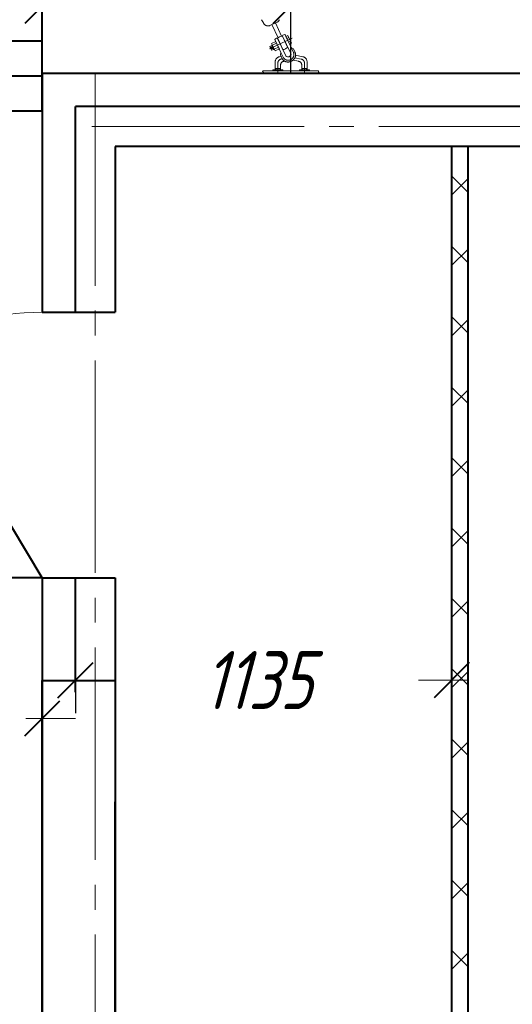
# Model space of a CAD drawing. Header units: millimetres. Extents: x 0 to 594, y 0 to 420.
# Tile 35 of 53: x 75 to 105, y 294 to 354. Entities that reach past the tile are written whole.
import ezdxf

# ---------------------------------------------------------------- set-up
doc = ezdxf.new("R2010")
doc.units = ezdxf.units.MM
for name, pattern in [('K5LT_AXLED', [17.302989, 12.802989, -1.5, 1.5, -1.5]), ('K5LT_BASIC', [0]), ('K5LT_DASHED', [6, 4, -2]), ('K5LT_THIN', [0])]:
    doc.linetypes.add(name, pattern=pattern)
doc.styles.add('KDIMTEXTSTYLE', font='GOST_AU.SHX', dxfattribs={"width": 0.96, "oblique": 15, "height": 5})
doc.dimstyles.new('KDIMSTYLE (0.02)', dxfattribs={"dimtxt": 5, "dimasz": 1, "dimexe": 2, "dimexo": 0, "dimgap": 1, "dimtad": 1, "dimlfac": 50, "dimtxsty": 'KDIMTEXTSTYLE', "dimsah": 1, "dimcen": 0, "dimdle": 1, "dimadec": 0, "dimazin": 0, "dimtfac": 0.667, "dimtmove": 0, "dimatfit": 3, "dimfxl": 1, "dimtvp": 1, "dimtfill": 1, "dimtolj": 1, "dimtzin": 0, "dimarcsym": 0})

# ---------------------------------------------------------------- blocks, each defined once
blk = doc.blocks.new('KDIMARROW_03')
at = {"color": 0, "linetype": 'K5LT_BASIC', "lineweight": 40}
blk.add_line((-1.061, -1.061), (1.061, 1.061), dxfattribs=at)
at = {"color": 0, "linetype": 'K5LT_THIN', "lineweight": 18}
for q in [(-1, 0), (2, 0)]:
    blk.add_line((0, 0), q, dxfattribs=at)
blk = doc.blocks.new('U259')
at = {"color": 5, "linetype": 'K5LT_BASIC', "lineweight": 40, "true_color": 0x0000ff}
for p, q in [((76.542, 313.819), (80.931, 313.819)), ((76.542, 283.819), (76.542, 313.819)), ((80.931, 313.819), (80.931, 283.819)), ((80.931, 283.819), (76.542, 283.819))]:
    blk.add_line(p, q, dxfattribs=at)
blk = doc.blocks.new('U292')
at = {"color": 7, "linetype": 'K5LT_DASHED', "lineweight": 18}
for p, q in [((89.881, 353.458), (89.772, 353.653)), ((89.887, 353.448), (89.881, 353.458)), ((89.892, 353.441), (89.887, 353.448)), ((89.894, 353.437), (89.892, 353.441)), ((89.895, 353.435), (89.894, 353.437)), ((89.896, 353.434), (89.895, 353.435)), ((89.901, 353.426), (89.896, 353.434)), ((89.915, 353.406), (89.901, 353.426)), ((89.928, 353.388), (89.915, 353.406)), ((89.936, 353.379), (89.928, 353.388)), ((89.94, 353.375), (89.936, 353.379)), ((89.942, 353.373), (89.94, 353.375)), ((89.943, 353.372), (89.942, 353.373)), ((89.947, 353.368), (89.943, 353.372)), ((89.964, 353.353), (89.947, 353.368)), ((89.977, 353.343), (89.964, 353.353)), ((89.985, 353.338), (89.977, 353.343)), ((89.989, 353.335), (89.985, 353.338)), ((89.991, 353.333), (89.989, 353.335)), ((89.992, 353.333), (89.991, 353.333)), ((89.998, 353.329), (89.992, 353.333)), ((90.01, 353.321), (89.998, 353.329)), ((90.025, 353.312), (90.01, 353.321)), ((90.033, 353.307), (90.025, 353.312)), ((90.037, 353.306), (90.033, 353.307)), ((90.039, 353.305), (90.037, 353.306)), ((90.04, 353.304), (90.039, 353.305)), ((90.053, 353.299), (90.04, 353.304)), ((90.07, 353.294), (90.053, 353.299)), ((90.081, 353.291), (90.07, 353.294)), ((90.086, 353.29), (90.081, 353.291)), ((90.089, 353.289), (90.086, 353.29)), ((90.09, 353.289), (90.089, 353.289)), ((90.126, 353.282), (90.09, 353.289)), ((90.15, 353.279), (90.126, 353.282)), ((90.161, 353.278), (90.15, 353.279)), ((90.167, 353.278), (90.161, 353.278)), ((90.17, 353.278), (90.167, 353.278)), ((90.172, 353.278), (90.17, 353.278)), ((90.202, 353.278), (90.172, 353.278)), ((90.22, 353.281), (90.202, 353.278)), ((90.229, 353.282), (90.22, 353.281)), ((90.233, 353.283), (90.229, 353.282)), ((90.235, 353.284), (90.233, 353.283)), ((90.236, 353.284), (90.235, 353.284)), ((90.247, 353.288), (90.236, 353.284)), ((90.258, 353.292), (90.247, 353.288)), ((90.265, 353.295), (90.258, 353.292)), ((90.27, 353.297), (90.265, 353.295)), ((90.273, 353.298), (90.27, 353.297)), ((90.279, 353.3), (90.273, 353.298)), ((90.279, 353.3), (90.394, 353.354)), ((90.726, 353.511), (90.394, 353.354)), ((90.401, 353.358), (90.773, 352.569)), ((90.609, 353.456), (90.981, 352.668)), ((90.726, 353.511), (90.731, 353.514)), ((90.731, 353.514), (90.734, 353.516)), ((90.734, 353.516), (90.739, 353.518)), ((90.739, 353.518), (90.746, 353.522)), ((90.746, 353.522), (90.756, 353.527)), ((90.756, 353.527), (90.766, 353.534)), ((90.766, 353.534), (90.767, 353.534)), ((90.767, 353.534), (90.768, 353.536)), ((90.768, 353.536), (90.772, 353.538)), ((90.772, 353.538), (90.779, 353.544)), ((90.779, 353.544), (90.792, 353.556)), ((90.792, 353.556), (90.812, 353.579)), ((90.812, 353.581), (90.814, 353.583)), ((90.812, 353.579), (90.812, 353.581)), ((90.814, 353.583), (90.818, 353.588)), ((90.818, 353.588), (90.825, 353.598)), ((90.825, 353.598), (90.837, 353.618)), ((90.837, 353.618), (90.855, 353.65)), ((90.855, 353.65), (90.856, 353.651)), ((90.856, 353.651), (90.857, 353.653)), ((91.623, 352.535), (90.252, 351.889)), ((90.669, 352.532), (90.61, 352.502)), ((90.716, 352.538), (90.669, 352.532)), ((90.739, 352.525), (90.716, 352.538)), ((91.239, 351.465), (90.739, 352.525)), ((90.748, 352.529), (90.755, 352.551)), ((91.062, 351.864), (90.748, 352.529)), ((90.755, 352.551), (90.791, 352.584)), ((90.791, 352.584), (90.862, 352.626)), ((90.862, 352.626), (90.968, 352.665)), ((90.968, 352.665), (91.017, 352.669)), ((91.017, 352.669), (91.028, 352.661)), ((91.028, 352.661), (91.342, 351.996)), ((91.065, 352.717), (91.036, 352.678)), ((91.036, 352.678), (91.037, 352.666)), ((91.537, 351.606), (91.037, 352.666)), ((91.124, 352.747), (91.065, 352.717)), ((91.171, 352.753), (91.124, 352.747)), ((91.194, 352.74), (91.171, 352.753)), ((91.194, 352.74), (91.558, 351.969)), ((91.243, 352.636), (91.366, 352.694)), ((91.46, 352.177), (91.243, 352.636)), ((91.297, 352.522), (91.42, 352.579)), ((91.582, 352.235), (91.366, 352.694)), ((90.272, 352.017), (90.364, 351.822)), ((90.39, 352.094), (90.282, 352.043)), ((90.367, 351.911), (90.343, 351.963)), ((90.371, 352.225), (90.63, 352.347)), ((90.588, 351.766), (90.371, 352.225)), ((90.39, 352.094), (90.413, 352.136)), ((90.498, 351.864), (90.39, 352.094)), ((90.42, 351.935), (90.395, 351.988)), ((90.425, 352.11), (90.684, 352.233)), ((90.534, 351.881), (90.793, 352.003)), ((90.61, 352.502), (90.58, 352.463)), ((90.58, 352.463), (90.582, 352.451)), ((90.582, 352.451), (90.945, 351.68)), ((90.63, 352.347), (90.847, 351.888)), ((90.83, 352.332), (90.839, 352.336)), ((90.962, 352.052), (90.971, 352.056)), ((91.119, 352.468), (91.128, 352.473)), ((91.209, 351.89), (91.307, 351.947)), ((91.251, 352.188), (91.26, 352.192)), ((91.307, 351.947), (91.341, 351.982)), ((91.341, 351.982), (91.342, 351.996)), ((91.406, 352.292), (91.528, 352.35)), ((91.582, 352.235), (91.46, 352.177)), ((91.558, 351.969), (91.695, 351.906)), ((91.694, 351.68), (91.558, 351.969)), ((90.498, 351.864), (90.39, 351.813)), ((90.498, 351.864), (90.545, 351.856)), ((90.847, 351.888), (90.588, 351.766)), ((90.945, 351.68), (90.907, 351.534)), ((90.994, 351.35), (90.907, 351.534)), ((91.081, 351.391), (90.945, 351.68)), ((91.062, 351.864), (91.083, 351.855)), ((91.083, 351.855), (91.132, 351.862)), ((91.132, 351.862), (91.209, 351.89)), ((91.26, 351.431), (91.345, 351.406)), ((91.345, 351.406), (91.418, 351.411)), ((91.418, 351.411), (91.431, 351.415)), ((91.431, 351.415), (91.489, 351.455)), ((91.489, 351.455), (91.535, 351.524)), ((91.535, 351.524), (91.551, 351.564)), ((91.782, 351.721), (91.695, 351.906))]:
    blk.add_line(p, q, dxfattribs=at)
for centre, radius, start, end in [((90.29, 352.025), 0.0194, 115.24786, 205.24786), ((90.369, 351.976), 0.029, 25.24786, 205.24786), ((90.394, 351.923), 0.029, 205.24786, 25.24786), ((90.382, 351.831), 0.0194, 205.24786, 295.24786), ((91.366, 351.504), 0.403, 202.56738, 295.946), ((91.372, 351.526), 0.32, 204.86927, 293.5937), ((91.439, 351.565), 0.223, 206.54958, 216.91715), ((91.399, 351.542), 0.325, 287.9365, 25.0958), ((91.388, 351.536), 0.165, 25.24713, 25.24786), ((91.349, 351.517), 0.208, 13.21506, 25.38651), ((91.405, 351.538), 0.419, 289.03613, 25.99515)]:
    blk.add_arc(centre, radius, start, end, dxfattribs=at)
blk = doc.blocks.new('U318')
at = {"color": 5, "linetype": 'K5LT_BASIC', "lineweight": 40, "true_color": 0x0000ff}
for p, q in [((51.144, 364.806), (76.544, 364.806)), ((51.144, 348.166), (51.144, 364.806)), ((51.146, 363.942), (76.544, 363.942)), ((51.146, 361.838), (76.544, 361.838)), ((51.146, 360.786), (76.544, 360.786)), ((51.146, 358.683), (76.543, 358.683)), ((51.145, 356.58), (76.543, 356.58)), ((51.145, 354.476), (76.543, 354.476)), ((51.145, 352.373), (76.543, 352.373)), ((51.144, 350.269), (76.542, 350.269)), ((51.144, 320.019), (51.144, 348.166)), ((51.144, 348.166), (76.542, 348.166)), ((76.542, 348.166), (76.542, 336.019)), ((76.542, 320.019), (51.144, 320.019))]:
    blk.add_line(p, q, dxfattribs=at)

msp = doc.modelspace()

# ---------------------------------------------------------------- hatches: boundary and pattern name
h = msp.add_hatch()
h.set_pattern_fill('Неметалл', style=0, pattern_type=0)
h.set_pattern_definition([(45, (0, 0), (-2.12132, 2.12132), []), (135, (0, 0), (-2.12132, -2.12132), [])])
h.paths.add_polyline_path([(101.24196, 346.01912), (101.24196, 270.81912), (102.24196, 270.81912), (102.24196, 346.01912)])

# ---------------------------------------------------------------- linework, layer by layer
at = {"color": 5, "linetype": 'K5LT_BASIC', "lineweight": 40, "true_color": 0x0000ff}
for p, q in [((76.54196, 348.1661), (76.54426, 364.80574)), ((76.54196, 350.41912), (76.54196, 336.01912)), ((166.54196, 350.41912), (76.54196, 350.41912)), ((78.54196, 336.01912), (78.54196, 348.41912)), ((109.64384, 348.41912), (78.54196, 348.41912)), ((80.94196, 346.01912), (80.94196, 336.01912)), ((109.64384, 346.01912), (80.94196, 346.01912)), ((101.24196, 346.01912), (101.24196, 270.81912)), ((102.24196, 270.81912), (102.24196, 346.01912)), ((76.54196, 336.01912), (80.94196, 336.01912)), ((76.54196, 320.01912), (68.28362, 333.72313)), ((76.54196, 320.01912), (80.94196, 320.01912)), ((76.54196, 320.01912), (76.54196, 318.01912)), ((78.54196, 313.11374), (78.54196, 320.01912)), ((80.94196, 320.01912), (80.94196, 306.52004)), ((76.54196, 318.01912), (76.54196, 266.41912)), ((80.94196, 298.42008), (80.94196, 306.52004)), ((80.94196, 268.41912), (80.94196, 298.42008))]:
    msp.add_line(p, q, dxfattribs=at)
at = {"color": 7, "linetype": 'K5LT_DASHED', "lineweight": 18}
for p, q in [((90.9503, 351.44192), (90.85593, 351.42304)), ((91.7823, 351.3557), (92.16575, 351.27901)), ((91.82316, 351.5107), (92.26144, 351.42304)), ((90.59868, 350.57912), (90.59868, 351.10926)), ((90.75868, 350.41912), (90.75868, 351.04367)), ((90.91868, 350.57912), (90.91868, 350.91251)), ((91.02268, 351.29323), (90.95162, 351.27901)), ((91.1607, 351.15766), (91.11162, 351.14785)), ((91.67145, 351.21471), (92.00575, 351.14785)), ((92.19868, 350.57912), (92.19868, 350.91251)), ((92.35868, 350.41912), (92.35868, 351.04367)), ((92.51868, 350.57912), (92.51868, 351.10926)), ((89.86518, 350.57912), (93.21873, 350.57912)), ((89.86518, 350.41912), (93.21873, 350.41912)), ((91.07868, 350.57912), (90.43868, 350.57912)), ((90.45868, 350.57912), (90.45868, 350.63912)), ((90.45868, 350.63912), (91.05868, 350.63912)), ((91.05868, 350.57912), (90.45868, 350.57912)), ((90.59868, 350.70704), (90.91868, 350.70704)), ((90.62868, 350.70704), (90.62868, 350.63912)), ((90.88868, 350.70704), (90.88868, 350.63912)), ((91.05868, 350.63912), (91.05868, 350.57912)), ((92.67868, 350.57912), (92.03868, 350.57912)), ((92.05868, 350.57912), (92.05868, 350.63912)), ((92.05868, 350.63912), (92.65868, 350.63912)), ((92.65868, 350.57912), (92.05868, 350.57912)), ((92.19868, 350.70704), (92.51868, 350.70704)), ((92.22868, 350.70704), (92.22868, 350.63912)), ((92.48868, 350.70704), (92.48868, 350.63912)), ((92.65868, 350.63912), (92.65868, 350.57912))]:
    msp.add_line(p, q, dxfattribs=at)
at = {"color": 30, "linetype": 'K5LT_AXLED', "lineweight": 18, "true_color": 0xff8000}
for p, q in [((79.74196, 350.41912), (79.74196, 258.96921)), ((79.5409, 347.21912), (173.69016, 347.21912))]:
    msp.add_line(p, q, dxfattribs=at)
at = {"color": 7, "linetype": 'K5LT_DASHED', "lineweight": 18}
for centre, radius, start, end in [((90.91868, 351.10926), 0.32, 101.3099325, 180), ((91.55868, 351.35964), 0.2, 94.7970592, 101.3099325), ((92.19868, 351.10926), 0.32, 0, 78.6900675), ((90.99868, 351.04367), 0.24, 101.3099325, 180), ((90.99868, 351.04367), 0.24, 101.3099325, 180), ((91.15868, 350.91251), 0.24, 101.3099325, 180), ((91.95868, 350.91251), 0.24, 0, 78.6900675), ((92.11868, 351.04367), 0.24, 0, 78.6900675), ((92.11868, 351.04367), 0.24, 0, 78.6900675)]:
    msp.add_arc(centre, radius, start, end, dxfattribs=at)
at = {"color": 5, "linetype": 'K5LT_THIN', "lineweight": 18, "true_color": 0x0000ff}
msp.add_arc((76.54196, 320.01912), 16, 90, 121.0741125, dxfattribs=at)
at = {"color": 7, "linetype": 'K5LT_DASHED', "lineweight": 18}
for points, knots in [([(89.86518, 350.41912), (89.88165, 350.43808), (89.92084, 350.4832), (89.8118, 350.52631), (89.85073, 350.56483), (89.86518, 350.57912)], [0, 0, 0, 0, 0.61413539, 1.46139436, 1.96150532, 1.96150532, 1.96150532, 1.96150532]), ([(93.21873, 350.41912), (93.23141, 350.43637), (93.26009, 350.47541), (93.18253, 350.51922), (93.2075, 350.56054), (93.21873, 350.57912)], [0, 0, 0, 0, 0.54631738, 1.23662213, 1.80074215, 1.80074215, 1.80074215, 1.80074215])]:
    msp.add_open_spline(points, degree=3, knots=knots, dxfattribs=at)

# ---------------------------------------------------------------- block references
for name in ['U292', 'U318', 'U259']:
    msp.add_blockref(name, (0, 0))

# ---------------------------------------------------------------- dimensions: what is measured, and where the dimension line sits
at = {"color": 5, "true_color": 0x0000ff}
for base, p1, p2, location, override in [((91.54196, 354.47627), (76.54196, 345.82633), (91.54196, 348.41912), (90.88677, 361.58038), {"dimexo": 2, "dimtoh": 1, "dimpost": '\\H3.5;\\W0.96;\\Q15;<>', "dimblk1": 'KDIMARROW_03', "dimblk2": 'KDIMARROW_03', "dimse1": 0, "dimse2": 0, "dimclrt": 7, "dimtmove": 1, "dimtolj": 1}), ((111.54292, 358.19936), (121.54196, 350.41912), (111.54292, 350.41912), (103.71108, 358.19936), {"dimexo": 2, "dimpost": '\\H3.5;\\W0.96;\\Q15;<>', "dimblk1": 'KDIMARROW_03', "dimblk2": 'KDIMARROW_03', "dimse1": 0, "dimse2": 0, "dimclrt": 7, "dimtolj": 1}), ((76.5419579, 311.5406565), (51.144258, 320.019121), (76.5419579, 320.019121), (63.5419579, 311.5406565), {"dimexo": 2, "dimpost": '\\H3.5;\\W0.96;\\Q15;<>', "dimblk1": 'KDIMARROW_03', "dimblk2": 'KDIMARROW_03', "dimse1": 0, "dimse2": 0, "dimclrt": 7, "dimtolj": 1}), ((78.54196, 313.84721), (101.24196, 320.01912), (78.54196, 320.01912), (89.54196, 313.84721), {"dimexo": 2, "dimpost": '\\H3.5;\\W0.96;\\Q15;<>', "dimblk1": 'KDIMARROW_03', "dimblk2": 'KDIMARROW_03', "dimse1": 0, "dimse2": 0, "dimclrt": 7, "dimtolj": 1}), ((121.54196, 241.65266), (79.74196, 274.18889), (121.54196, 308.41912), (100.54196, 241.65266), {"dimexo": 2, "dimpost": '\\H3.5;\\W0.96;\\Q15;<>', "dimblk1": 'KDIMARROW_03', "dimblk2": 'KDIMARROW_03', "dimse1": 0, "dimse2": 0, "dimclrt": 7, "dimtolj": 1})]:
    msp.add_linear_dim(base=base, p1=p1, p2=p2, location=location, dimstyle='KDIMSTYLE (0.02)', override=override, dxfattribs=at).render()

doc.saveas('drawing.dxf')
